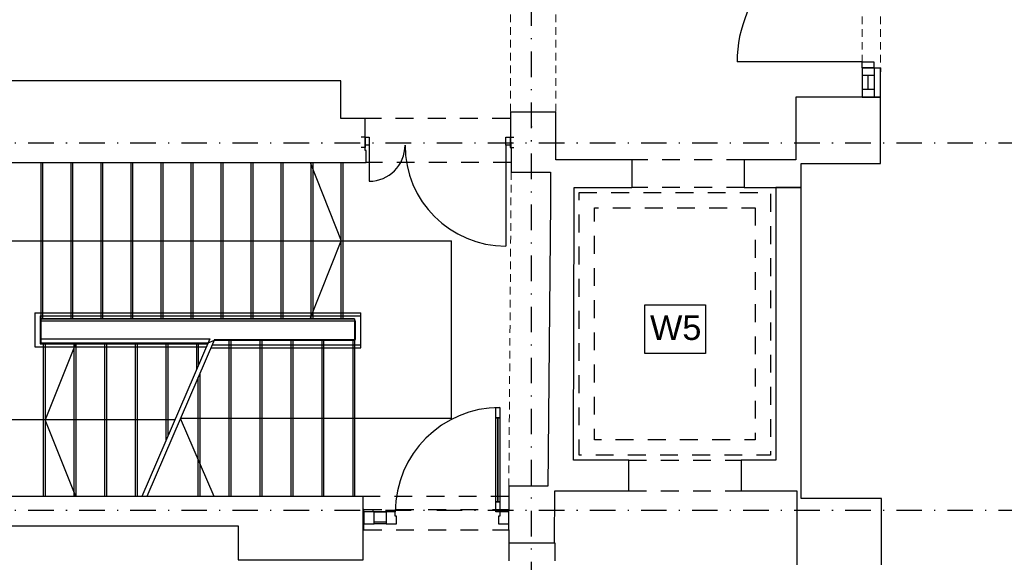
# Model space of a CAD drawing. Header units: metres. Extents: x -2787 to 2213, y 38 to 4347.
# Tile 3 of 14: x -2151 to -1187, y 1427 to 1959. Entities that reach past the tile are written whole.
import ezdxf

# ---------------------------------------------------------------- set-up
doc = ezdxf.new("R2010")
doc.units = ezdxf.units.M
doc.header["$LTSCALE"] = 50
doc.header["$MEASUREMENT"] = 0
for name, pattern in [('DO', [1, 0.5, -0.24, 0.02, -0.24]), ('DP', [0.63, 0.35, -0.28]), ('Przer. długie kreski', [0.25, 0.15, -0.1])]:
    doc.linetypes.add(name, pattern=pattern)
for name, color, linetype in [('A_konstrukcja_', 7, 'Continuous'), ('A_ściany', 7, 'Continuous'), ('BZ_osd', 1, 'DO'), ('k3_sciany istn', 1, 'DP')]:
    doc.layers.add(name, color=color, linetype=linetype)
doc.styles.add('GENERATED_STYLE_1', font='arial.ttf')

msp = doc.modelspace()

# ---------------------------------------------------------------- hatches: boundary and pattern name
at = {"layer": 'k3_sciany istn', "linetype": 'Continuous'}
msp.add_hatch(color=256, dxfattribs=at).paths.add_polyline_path([(-1812.78, 1843.91), (-1812.85, 1843.91), (-1812.85, 1833.91), (-1812.78, 1833.91), (-1812.78, 1835.91)])

# ---------------------------------------------------------------- linework, layer by layer
at = {"layer": 'A_konstrukcja_', "color": 1, "linetype": 'Przer. długie kreski', "lineweight": 13}
for p, q in [((-1670.48, 2151.61), (-1670.48, 1868.31)), ((-1625.88, 2151.61), (-1625.88, 1868.31)), ((-1669.68, 1809.61), (-1671.98, 1502.11))]:
    msp.add_line(p, q, dxfattribs=at)
at = {"layer": 'A_ściany', "color": 1, "linetype": 'Przer. długie kreski', "lineweight": 13}
for p, q in [((-1325.98, 2074.61), (-1325.98, 1883.21)), ((-1307.98, 2074.61), (-1307.98, 1883.21))]:
    msp.add_line(p, q, dxfattribs=at)
at = {"layer": 'BZ_osd'}
for p, q in [((-1649.73, 752.79), (-1649.73, 3875.21)), ((1432.45, 1838.11), (-2495.29, 1838.11)), ((1432.45, 1478.11), (-2495.29, 1478.11))]:
    msp.add_line(p, q, dxfattribs=at)
at = {"layer": 'k3_sciany istn', "linetype": 'Continuous'}
for p, q in [((-1325.98, 1917.66), (-1448.48, 1917.66)), ((-1325.98, 1911.66), (-1325.98, 1917.66)), ((-1325.98, 1917.66), (-1314.48, 1917.66)), ((-1325.98, 1911.66), (-1325.98, 1883.21)), ((-1314.48, 1911.66), (-1325.98, 1911.66)), ((-1325.98, 1911.66), (-1314.48, 1911.66)), ((-1325.98, 1911.66), (-1325.98, 1906.96)), ((-1313.98, 1911.66), (-1325.98, 1911.66)), ((-1325.98, 1911.66), (-1325.98, 1883.21)), ((-1314.48, 1917.66), (-1314.48, 1911.66)), ((-1314.48, 1911.66), (-1307.98, 1911.66)), ((-1313.98, 1883.21), (-1313.98, 1911.66)), ((-1307.98, 1883.21), (-1307.98, 1911.66)), ((-1307.98, 1911.66), (-1307.98, 1907.96)), ((-1313.98, 1904.16), (-1325.98, 1904.16)), ((-1319.98, 1890.71), (-1319.98, 1904.16)), ((-1313.98, 1890.71), (-1325.98, 1890.71)), ((-1325.98, 1883.21), (-1313.98, 1883.21)), ((-1812.78, 1843.91), (-1816.48, 1843.91)), ((-1812.78, 1843.91), (-1816.48, 1843.91)), ((-1812.78, 1843.91), (-1812.78, 1835.91)), ((-1812.78, 1843.91), (-1808.78, 1843.91)), ((-1812.78, 1835.91), (-1812.78, 1843.91)), ((-1812.78, 1843.91), (-1812.78, 1835.91)), ((-1808.78, 1843.91), (-1808.78, 1835.91)), ((-1674.78, 1835.91), (-1674.78, 1843.91)), ((-1674.78, 1843.91), (-1670.78, 1843.91)), ((-1670.78, 1843.91), (-1667.08, 1843.91)), ((-1670.78, 1843.91), (-1670.78, 1835.91)), ((-1670.78, 1843.91), (-1670.78, 1835.91)), ((-1670.78, 1843.91), (-1670.78, 1835.91)), ((-1670.78, 1843.91), (-1667.08, 1843.91)), ((-1812.78, 1833.91), (-1816.48, 1833.91)), ((-1812.78, 1833.91), (-1816.48, 1833.91)), ((-1812.78, 1835.91), (-1812.78, 1833.91)), ((-1808.78, 1835.91), (-1812.78, 1835.91)), ((-1812.78, 1835.91), (-1812.78, 1833.91)), ((-1808.78, 1835.91), (-1808.78, 1800.71)), ((-1670.78, 1835.91), (-1674.78, 1835.91)), ((-1674.78, 1835.91), (-1674.78, 1737.11)), ((-1670.78, 1835.91), (-1670.78, 1833.91)), ((-1670.78, 1835.91), (-1670.78, 1833.91)), ((-1670.78, 1833.91), (-1667.08, 1833.91)), ((-1670.78, 1833.91), (-1667.08, 1833.91)), ((-2129.98, 1642.11), (-2129.98, 1818.91)), ((-2128.48, 1818.91), (-2128.48, 1665.9)), ((-2100.58, 1665.9), (-2100.58, 1818.91)), ((-2099.08, 1818.91), (-2099.08, 1665.9)), ((-2071.18, 1665.9), (-2071.18, 1818.91)), ((-2069.68, 1818.91), (-2069.68, 1665.9)), ((-2041.78, 1665.9), (-2041.78, 1818.91)), ((-2040.28, 1818.91), (-2040.28, 1665.9)), ((-2012.38, 1665.9), (-2012.38, 1818.91)), ((-2010.88, 1818.91), (-2010.88, 1665.9)), ((-1982.98, 1665.9), (-1982.98, 1818.91)), ((-1981.48, 1818.91), (-1981.48, 1665.9)), ((-1953.58, 1665.9), (-1953.58, 1818.91)), ((-1952.08, 1818.91), (-1952.08, 1665.9)), ((-1924.18, 1665.9), (-1924.18, 1818.91)), ((-1922.68, 1818.91), (-1922.68, 1665.9)), ((-1894.78, 1665.9), (-1894.78, 1818.91)), ((-1893.28, 1818.91), (-1893.28, 1665.9)), ((-1866.56, 1818.91), (-1835.98, 1742.41)), ((-1865.38, 1665.9), (-1865.38, 1818.91)), ((-1863.88, 1818.91), (-1863.88, 1665.9)), ((-1835.98, 1665.9), (-1835.98, 1818.91)), ((-1834.48, 1818.91), (-1834.48, 1665.9)), ((-1551.48, 1821.71), (-1551.48, 1794.71)), ((-1441.48, 1821.71), (-1441.48, 1794.71)), ((-2208.98, 1742.41), (-1727.98, 1742.41)), ((-1866.56, 1665.9), (-1835.98, 1742.41)), ((-1727.98, 1568.16), (-1727.98, 1742.41)), ((-2135.98, 1671.91), (-2135.98, 1638.41)), ((-2135.98, 1671.91), (-1816.98, 1671.91)), ((-2130.98, 1668.91), (-1816.98, 1668.91)), ((-2130.98, 1668.91), (-2130.98, 1641.41)), ((-1816.98, 1637.51), (-1816.98, 1671.91)), ((-2130.98, 1663.91), (-1821.98, 1663.91)), ((-1822.98, 1665.9), (-2129.98, 1665.9)), ((-1822.98, 1665.9), (-1822.98, 1491.71)), ((-1821.98, 1645.51), (-1821.98, 1663.91)), ((-2130.98, 1646.41), (-1964.72, 1646.41)), ((-2130.98, 1641.41), (-1966.88, 1641.41)), ((-1966.57, 1642.11), (-2129.98, 1642.11)), ((-2127.48, 1491.71), (-2127.48, 1642.11)), ((-2125.98, 1642.11), (-2125.98, 1491.71)), ((-2095.92, 1642.11), (-2125.98, 1566.91)), ((-2097.48, 1491.71), (-2097.48, 1642.11)), ((-2095.98, 1642.11), (-2095.98, 1491.71)), ((-2067.48, 1491.71), (-2067.48, 1642.11)), ((-2065.98, 1642.11), (-2065.98, 1491.71)), ((-2037.48, 1491.71), (-2037.48, 1642.11)), ((-2035.98, 1642.11), (-2035.98, 1491.71)), ((-1964.72, 1646.41), (-2031.36, 1491.71)), ((-1960.11, 1645.51), (-2026.36, 1491.71)), ((-2007.48, 1547.14), (-2007.48, 1642.11)), ((-2005.98, 1642.11), (-2005.98, 1550.62)), ((-1977.48, 1616.78), (-1977.48, 1642.11)), ((-1975.98, 1642.11), (-1975.98, 1620.27)), ((-1962.26, 1640.51), (-1816.98, 1640.51)), ((-1822.98, 1644.61), (-1960.5, 1644.61)), ((-1960.11, 1645.51), (-1821.98, 1645.51)), ((-1945.68, 1491.71), (-1945.68, 1644.61)), ((-1944.18, 1644.61), (-1944.18, 1491.71)), ((-1915.38, 1491.71), (-1915.38, 1644.61)), ((-1913.88, 1644.61), (-1913.88, 1491.71)), ((-1885.08, 1491.71), (-1885.08, 1644.61)), ((-1883.58, 1644.61), (-1883.58, 1491.71)), ((-1854.78, 1491.71), (-1854.78, 1644.61)), ((-1853.28, 1644.61), (-1853.28, 1491.71)), ((-1824.48, 1491.71), (-1824.48, 1644.61)), ((-2135.98, 1638.41), (-1968.17, 1638.41)), ((-1963.56, 1637.51), (-1816.98, 1637.51)), ((-1974.48, 1612.14), (-1974.48, 1491.71)), ((-1975.98, 1491.71), (-1975.98, 1608.66)), ((-1684.78, 1569.04), (-1684.78, 1579.04)), ((-1684.78, 1579.04), (-1680.78, 1579.04)), ((-1680.78, 1579.04), (-1680.78, 1569.04)), ((-1998.97, 1566.91), (-2208.98, 1566.91)), ((-2095.92, 1491.71), (-2125.98, 1566.91)), ((-1727.98, 1568.16), (-1993.43, 1568.16)), ((-1960.5, 1491.71), (-1993.43, 1568.16)), ((-1684.78, 1569.04), (-1682.78, 1569.04)), ((-1684.78, 1486.71), (-1684.78, 1569.04)), ((-1680.78, 1569.04), (-1684.78, 1569.04)), ((-1682.78, 1569.04), (-1680.78, 1569.04)), ((-1682.78, 1486.71), (-1682.78, 1569.04)), ((-1682.78, 1569.04), (-1682.78, 1486.71)), ((-1682.78, 1569.04), (-1682.78, 1486.71)), ((-1680.78, 1569.04), (-1680.78, 1486.71)), ((-1682.78, 1486.71), (-1684.78, 1486.71)), ((-1684.78, 1476.71), (-1684.78, 1486.71)), ((-1684.78, 1486.71), (-1680.78, 1486.71)), ((-1680.78, 1486.71), (-1682.78, 1486.71)), ((-1680.78, 1486.71), (-1680.78, 1476.71)), ((-1813.91, 1476.71), (-1813.91, 1479.21)), ((-1813.91, 1465.21), (-1813.91, 1476.71)), ((-1803.91, 1476.71), (-1813.91, 1476.71)), ((-1813.91, 1476.71), (-1813.91, 1465.21)), ((-1813.91, 1465.21), (-1813.91, 1476.71)), ((-1803.91, 1465.21), (-1803.91, 1476.71)), ((-1803.91, 1465.21), (-1803.91, 1476.71)), ((-1803.91, 1476.71), (-1791.91, 1476.71)), ((-1791.91, 1476.71), (-1803.91, 1476.71)), ((-1783.11, 1476.71), (-1791.91, 1476.71)), ((-1791.91, 1476.71), (-1791.91, 1465.21)), ((-1791.91, 1476.71), (-1791.91, 1465.21)), ((-1783.11, 1472.71), (-1783.11, 1476.71)), ((-1680.78, 1476.71), (-1684.78, 1476.71)), ((-1671.98, 1476.71), (-1680.78, 1476.71)), ((-1680.78, 1476.71), (-1680.78, 1472.71)), ((-1671.98, 1476.71), (-1671.98, 1479.21)), ((-1671.98, 1465.21), (-1671.98, 1476.71)), ((-1671.98, 1465.21), (-1671.98, 1476.71)), ((-1671.98, 1465.21), (-1671.98, 1476.71)), ((-1803.91, 1467.01), (-1791.91, 1467.01)), ((-1781.91, 1472.71), (-1783.11, 1472.71)), ((-1781.91, 1465.21), (-1781.91, 1472.71)), ((-1680.78, 1472.71), (-1681.98, 1472.71)), ((-1681.98, 1472.71), (-1681.98, 1465.21)), ((-1813.91, 1459.21), (-1813.91, 1465.21)), ((-1813.91, 1465.21), (-1803.91, 1465.21)), ((-1791.91, 1465.21), (-1803.91, 1465.21)), ((-1791.91, 1465.21), (-1781.91, 1465.21)), ((-1681.98, 1465.21), (-1671.98, 1465.21)), ((-1671.98, 1459.21), (-1671.98, 1465.21))]:
    msp.add_line(p, q, dxfattribs=at)
at = {"layer": 'k3_sciany istn', "linetype": 'DP'}
for p, q in [((-1670.78, 1862.31), (-1812.78, 1862.31)), ((-1669.68, 1818.91), (-1811.68, 1818.91)), ((-1441.48, 1821.71), (-1551.48, 1821.71)), ((-1441.48, 1794.71), (-1551.48, 1794.71)), ((-1554.58, 1527.41), (-1444.58, 1527.41)), ((-1554.58, 1497.41), (-1444.58, 1497.41)), ((-1671.98, 1491.71), (-1814.68, 1491.71)), ((-1813.91, 1479.21), (-1671.98, 1479.21)), ((-1813.91, 1459.21), (-1671.98, 1459.21)), ((-1671.98, 1446.31), (-1671.98, 1230.51)), ((-1627.08, 1446.31), (-1627.08, 1230.51))]:
    msp.add_line(p, q, dxfattribs=at)
at = {"layer": 'k3_sciany istn', "linetype": 'Continuous', "flags": 128}
for points in [[(-1836.38, 1898.91), (-2314.45, 1898.91)], [(-1836.38, 1862.31), (-1836.38, 1898.91)], [(-1307.98, 1883.21), (-1390.88, 1883.21)], [(-1390.88, 1883.21), (-1390.88, 1821.71)], [(-1325.98, 1883.21), (-1307.98, 1883.21)], [(-1307.98, 1818.21), (-1307.98, 1883.21)], [(-1812.78, 1862.31), (-1836.38, 1862.31)], [(-1812.78, 1830.91), (-1812.78, 1862.31)], [(-1625.88, 1868.31), (-1670.48, 1868.31)], [(-1670.48, 1868.31), (-1670.48, 1841.81)], [(-1625.88, 1821.71), (-1625.88, 1868.31)], [(-1812.78, 1843.91), (-1812.85, 1843.91)], [(-1812.85, 1843.91), (-1812.85, 1833.91)], [(-1670.48, 1841.81), (-1669.68, 1830.91)], [(-1811.68, 1830.91), (-1812.78, 1830.91)], [(-1811.68, 1818.91), (-1811.68, 1830.91)], [(-1669.68, 1830.91), (-1669.68, 1809.61)], [(-2287.98, 1818.91), (-1836.38, 1818.91)], [(-1836.38, 1818.91), (-1811.68, 1818.91)], [(-1596.08, 1821.71), (-1625.88, 1821.71)], [(-1551.48, 1821.71), (-1596.08, 1821.71)], [(-1420.61, 1821.71), (-1441.48, 1821.71)], [(-1390.88, 1821.71), (-1420.61, 1821.71)], [(-1385.68, 1794.71), (-1385.68, 1818.21)], [(-1385.68, 1818.21), (-1307.98, 1818.21)], [(-1669.68, 1809.61), (-1631, 1809.61)], [(-1631, 1809.61), (-1631.27, 1780.18)], [(-1608.01, 1780.41), (-1607.97, 1794.71)], [(-1607.97, 1794.71), (-1596.08, 1794.71)], [(-1596.08, 1794.71), (-1551.48, 1794.71)], [(-1441.48, 1794.71), (-1420.61, 1794.71)], [(-1420.61, 1794.71), (-1410.68, 1794.71)], [(-1410.68, 1794.71), (-1385.68, 1794.71)], [(-1385.68, 1794.71), (-1410.68, 1794.71)], [(-1410.68, 1794.71), (-1410.68, 1527.41)], [(-1385.68, 1490.01), (-1385.68, 1794.71)], [(-1631.27, 1780.18), (-1633.48, 1535.46)], [(-1608.72, 1535.46), (-1608.01, 1780.41)], [(-1633.48, 1535.46), (-1633.78, 1502.11)], [(-1608.74, 1527.41), (-1608.72, 1535.46)], [(-1598.21, 1527.41), (-1608.74, 1527.41)], [(-1554.58, 1527.41), (-1598.21, 1527.41)], [(-1554.58, 1497.41), (-1554.58, 1527.41)], [(-1419.81, 1527.41), (-1444.58, 1527.41)], [(-1444.58, 1527.41), (-1444.58, 1497.41)], [(-1410.68, 1527.41), (-1419.81, 1527.41)], [(-1633.78, 1502.11), (-1671.98, 1502.11)], [(-1671.98, 1502.11), (-1671.98, 1479.21)], [(-1627.1, 1446.31), (-1627.08, 1497.41)], [(-1627.08, 1497.41), (-1598.23, 1497.41)], [(-1598.23, 1497.41), (-1554.58, 1497.41)], [(-1444.58, 1497.41), (-1419.81, 1497.41)], [(-1419.81, 1497.29), (-1390.08, 1497.29)], [(-1390.08, 1497.29), (-1390.08, 1425.01)], [(-1936.98, 1491.71), (-2267.98, 1491.71)], [(-1814.68, 1491.71), (-1936.98, 1491.71)], [(-1814.68, 1429.71), (-1814.68, 1491.71)], [(-1307.18, 1490.01), (-1385.68, 1490.01)], [(-1307.18, 1425.01), (-1307.18, 1490.01)], [(-1813.91, 1479.21), (-1814.68, 1479.21)], [(-1814.68, 1479.21), (-1814.68, 1459.21)], [(-2267.98, 1463.21), (-1936.98, 1463.21)], [(-1936.98, 1463.21), (-1936.98, 1429.71)], [(-1814.68, 1459.21), (-1813.91, 1459.21)], [(-1671.98, 1459.21), (-1671.98, 1446.31)], [(-1671.98, 1446.31), (-1627.1, 1446.31)], [(-1936.98, 1429.71), (-1814.68, 1429.71)]]:
    msp.add_lwpolyline(points, dxfattribs=at)
at = {"layer": 'k3_sciany istn', "linetype": 'DP', "flags": 128}
for points in [[(-1603.18, 1789.71), (-1415.68, 1789.71), (-1415.68, 1532.41), (-1603.18, 1532.41)], [(-1430.68, 1774.71), (-1430.68, 1547.41), (-1588.18, 1547.41), (-1588.18, 1774.71)]]:
    msp.add_lwpolyline(points, close=True, dxfattribs=at)
at = {"layer": 'k3_sciany istn', "linetype": 'Continuous', "flags": 128}
for points in [[(-1538.72, 1679.74), (-1479.35, 1679.74), (-1479.35, 1632.02), (-1538.72, 1632.02)], [(-2129.98, 1665.9), (-1822.98, 1665.9), (-1822.98, 1644.61), (-1960.5, 1644.61), (-1966.57, 1642.11), (-2129.98, 1642.11)]]:
    msp.add_lwpolyline(points, close=True, dxfattribs=at)
at = {"layer": 'k3_sciany istn', "linetype": 'Continuous'}
for centre, radius, start, end in [((-1325.98, 1917.66), 122.5, 90, 180), ((-1808.78, 1835.91), 35.2, 270, 0), ((-1674.78, 1835.91), 98.8, 180, 270), ((-1680.78, 1476.71), 102.33, 90, 180)]:
    msp.add_arc(centre, radius, start, end, dxfattribs=at)
msp.add_point((-1649.73, 1854.1), dxfattribs=at)
msp.add_point((-1649.73, 1854.1), dxfattribs=at)

# ---------------------------------------------------------------- texts
at = {"layer": 'k3_sciany istn', "linetype": 'Continuous', "insert": (-1533.72, 1657.05), "char_height": 23.999, "attachment_point": 4, "style": 'GENERATED_STYLE_1'}
msp.add_mtext('\\A1;{\\fArial|b0|i0|c238|p38;W5}', dxfattribs=at)

doc.saveas('drawing.dxf')
